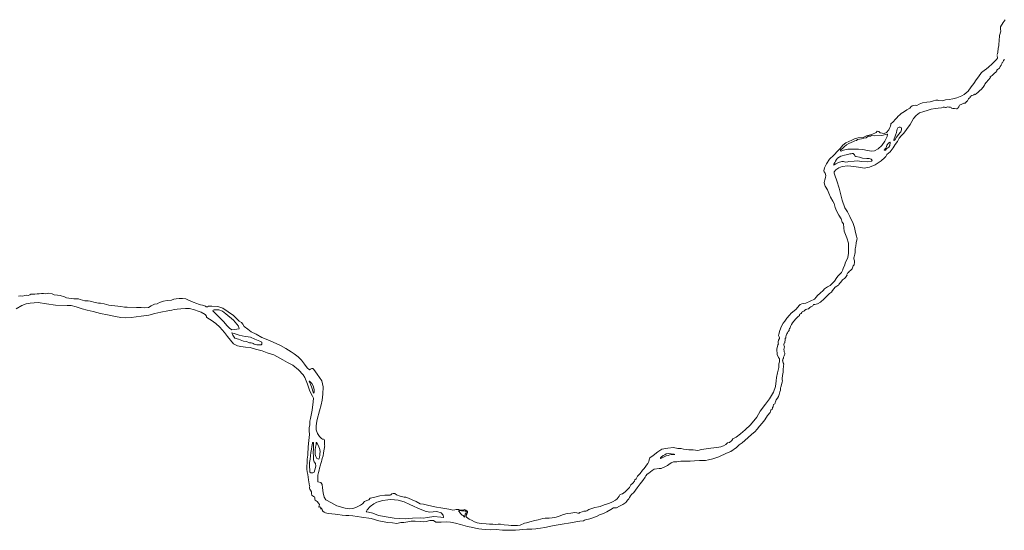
# Model space of a CAD drawing. Header units: metres. Extents: x 347609 to 404409, y 8547781 to 8605413.
# Tile 17 of 37: x 386963 to 390665, y 8577299 to 8579218. Entities that reach past the tile are written whole.
import ezdxf

# ---------------------------------------------------------------- set-up
doc = ezdxf.new("R2010")
doc.units = ezdxf.units.M
doc.layers.get('0').update_dxf_attribs({"color": 3})
doc.layers.add('01. RIO', color=7, linetype='Continuous', lineweight=5, true_color=0x2776bb)

# ---------------------------------------------------------------- blocks, each defined once
blk = doc.blocks.new('REIORORI')
at = {"layer": '01. RIO', "color": 152, "lineweight": 15, "true_color": 0x2776bb, "flags": 128}
for points in [[(390638, 8579087.3), (390639.7, 8579094.8), (390641.6, 8579110.8), (390644.6, 8579119.4), (390644.2, 8579125.6), (390645.1, 8579137.8), (390646.4, 8579157.6), (390651.3, 8579174.8), (390650.2, 8579182.4), (390650.6, 8579190.5), (390660.4, 8579207.2), (390667.5, 8579217.5)], [(386958.3, 8578178.6), (386966.4, 8578179.6), (386975.3, 8578179), (386981.7, 8578180.9), (386987.5, 8578182.1), (386994.8, 8578181.9), (387001.4, 8578183.3), (387005.7, 8578185.7), (387009.9, 8578186.3), (387020.3, 8578186.5), (387028.9, 8578187.8), (387036.4, 8578188.1), (387045.3, 8578188.5), (387052.4, 8578188.3), (387062.1, 8578187.7), (387071.6, 8578189.5), (387085.5, 8578187.1), (387093, 8578184), (387105.9, 8578182.1), (387115, 8578180.8), (387131.5, 8578176.1), (387139.8, 8578172.6), (387156.3, 8578170.1), (387166.6, 8578169), (387175.1, 8578168.8), (387184.7, 8578168.2), (387191.1, 8578166.8), (387199.9, 8578164.1), (387208.8, 8578161.8), (387216.8, 8578161.4), (387221.3, 8578161.4), (387228.4, 8578159.8), (387246.6, 8578154.7), (387259.1, 8578152.6), (387267.2, 8578152.2), (387281.4, 8578149.7), (387298, 8578144.9), (387321.6, 8578142), (387343.8, 8578140), (387357.6, 8578137.6), (387367.1, 8578137.4), (387402.7, 8578135.6), (387419.4, 8578135.9), (387434.4, 8578134.7), (387448, 8578136.5), (387458.2, 8578142), (387465.1, 8578146.5), (387470, 8578149.3), (387479.8, 8578149.9), (387489.2, 8578154.7), (387504.3, 8578159.5), (387517.5, 8578162.6), (387534.5, 8578163.4), (387542.6, 8578167.1), (387551.8, 8578168.4), (387562.9, 8578169.6), (387575.8, 8578169.6), (387587.4, 8578168.7), (387598.3, 8578163.7), (387615, 8578156.8), (387628.7, 8578151.7), (387635.4, 8578148.4), (387642.6, 8578146.1), (387650, 8578144.6), (387661.5, 8578141), (387664.4, 8578138.4), (387669.6, 8578138.2), (387673.6, 8578140.8), (387685.1, 8578141.1), (387708.7, 8578139.8), (387727.3, 8578133.3), (387746.8, 8578120), (387766.5, 8578106.6), (387789, 8578085.3), (387797.8, 8578079.7), (387802.4, 8578073.9), (387807.5, 8578064.2), (387821.3, 8578054.9), (387833.3, 8578044.5), (387851.8, 8578035.6), (387873.6, 8578024.1), (387895.9, 8578015.2), (387916.3, 8578006), (387943.2, 8577992.9), (387963.9, 8577982.1), (387983.5, 8577970.1), (387995.1, 8577961.9), (388010, 8577950.3), (388022.1, 8577938), (388034.1, 8577923.2), (388044.5, 8577909.7), (388052.4, 8577902.1), (388057.1, 8577904.4), (388061.2, 8577906.8), (388065.4, 8577907), (388068.5, 8577903.8), (388081.4, 8577886.3), (388099.3, 8577860.8), (388104, 8577837.8), (388103, 8577810.8), (388101, 8577788.2), (388096.5, 8577770.5), (388090.8, 8577747.6), (388081.5, 8577715.4), (388078.7, 8577702.2), (388077.9, 8577690.2), (388078.4, 8577677), (388083.4, 8577663.3), (388089.9, 8577651.2), (388098, 8577644.1), (388101.6, 8577641.1), (388104.9, 8577641.2), (388107.4, 8577640), (388108.7, 8577637.6), (388109.6, 8577631.5), (388109, 8577623.5), (388109.4, 8577618.4), (388109.9, 8577616.2), (388109.6, 8577612.6), (388108.9, 8577610.3), (388107.1, 8577597.5), (388105.4, 8577588.5), (388103.9, 8577579.5), (388100.9, 8577568.3), (388099.7, 8577562.3), (388098.2, 8577557.8), (388095.6, 8577550.7), (388093.8, 8577545.3), (388090.8, 8577532.8), (388088.8, 8577525.5), (388086.2, 8577516.1), (388085.1, 8577510.7), (388084.1, 8577506.4), (388084, 8577500), (388083.6, 8577490.8), (388084.5, 8577480.9), (388095.5, 8577479.1), (388100.7, 8577471.2), (388101.9, 8577458.4), (388104.2, 8577440), (388108.3, 8577423.9), (388114.7, 8577413.4), (388134.9, 8577402.6), (388155.9, 8577391), (388187.4, 8577382.5), (388205, 8577379.3), (388215.9, 8577381), (388226.5, 8577385.2), (388244.8, 8577393.6), (388251.8, 8577398.5), (388259.1, 8577407), (388267.9, 8577411), (388275.8, 8577413.7), (388281.2, 8577419.8), (388293.9, 8577422.7), (388317.7, 8577428.9), (388335.8, 8577430.8), (388347.7, 8577430.6), (388355.4, 8577430.8), (388358.9, 8577432.4), (388362.9, 8577436.3), (388367.9, 8577437.4), (388373.7, 8577437.2), (388379.9, 8577432.6), (388393.9, 8577427.6), (388408.7, 8577423.2), (388415.3, 8577423.4), (388424.7, 8577420.3), (388438.4, 8577413.6), (388453.8, 8577407.3), (388468.4, 8577398.4), (388481.3, 8577396.7), (388496.8, 8577393), (388512.2, 8577389.6), (388530.3, 8577386.6), (388546.3, 8577384.1), (388568.8, 8577379.5), (388583.6, 8577377.1), (388590.2, 8577375.3), (388598.8, 8577375.5), (388604.5, 8577376.9), (388614, 8577376.8), (388619.1, 8577375.3), (388627.4, 8577374.6), (388633.1, 8577375.5), (388635.6, 8577376.7), (388640.3, 8577375.3), (388643.8, 8577372.7), (388646.2, 8577369.6), (388646.1, 8577365.3), (388643.8, 8577359.7), (388642.2, 8577355.5), (388642.1, 8577352), (388642.6, 8577348.6), (388647.4, 8577344.1), (388653.6, 8577341.5), (388664.8, 8577336.3), (388672.5, 8577331.5), (388683, 8577327.2), (388697.8, 8577324.5), (388716.7, 8577323.1), (388729.9, 8577322.5), (388742.3, 8577321.6), (388752.8, 8577320.9), (388761.7, 8577322.5), (388770.5, 8577322.4), (388784.5, 8577319.4), (388800.3, 8577318.2), (388810.5, 8577317.6), (388825.9, 8577316.7), (388835, 8577317), (388844.5, 8577319), (388861.1, 8577325.6), (388868.1, 8577326.9), (388881.1, 8577330.8), (388899.4, 8577335.9), (388912.3, 8577338.8), (388929.7, 8577343.4), (388938.5, 8577344.4), (388953.3, 8577345.1), (388965.4, 8577345.6), (388975.3, 8577347.4), (388988.4, 8577351.5), (389003.7, 8577357.6), (389016, 8577360.9), (389023, 8577361.9), (389035.5, 8577363.5), (389049.6, 8577365.5), (389057.7, 8577365.2), (389061, 8577363.8), (389065.9, 8577363.8), (389069.3, 8577366.1), (389077.4, 8577368.6), (389084.3, 8577371.4), (389089.2, 8577371.3), (389092, 8577371), (389095.7, 8577372.1), (389102.9, 8577377.6), (389109.7, 8577379.7), (389125, 8577384.4), (389138.8, 8577387.3), (389146, 8577388.7), (389154.1, 8577391.9), (389164.4, 8577395.9), (389177.5, 8577400.4), (389192.3, 8577406.5), (389202.9, 8577411.8), (389209, 8577417.5), (389217.1, 8577426.9), (389219.9, 8577432.2), (389224.4, 8577434.7), (389229, 8577436.4), (389239, 8577443.2), (389249.4, 8577453.9), (389255.3, 8577459.7), (389260.7, 8577469.3), (389267.7, 8577475.7), (389274.2, 8577483.6), (389276.2, 8577488.9), (389280.5, 8577492.6), (389285.9, 8577502.2), (389295.5, 8577512.5), (389304.2, 8577524.5), (389311.2, 8577531.3), (389316.7, 8577539.6), (389320, 8577544.2), (389324.9, 8577550.5), (389328.7, 8577557.2), (389329.7, 8577563.5), (389331.9, 8577571.5), (389344.2, 8577580.4), (389361.7, 8577593.3), (389376.8, 8577603.9), (389399.7, 8577608), (389420.6, 8577609.9), (389437.2, 8577606.5), (389450.2, 8577606.5), (389459, 8577604.3), (389479.3, 8577601.3), (389495.6, 8577601.1), (389512.7, 8577598.7), (389526.8, 8577603.3), (389543.6, 8577604.8), (389562, 8577607.6), (389583.5, 8577610.4), (389598.6, 8577612.5), (389609.1, 8577616.8), (389617.6, 8577621.1), (389624.5, 8577627.4), (389632, 8577629.1), (389640.5, 8577635.9), (389644.4, 8577642.5), (389656.7, 8577649.3), (389672.7, 8577662.1), (389689.9, 8577676.4), (389709.9, 8577695.4), (389734.2, 8577724.5), (389746.9, 8577746.4), (389766.9, 8577773), (389781.9, 8577793.6), (389789.9, 8577805.3), (389797.4, 8577818.1), (389804.6, 8577839.9), (389807.6, 8577860.9), (389807.9, 8577873.5), (389811.8, 8577890.8), (389814.8, 8577900.6), (389817.2, 8577910.5), (389817, 8577918), (389817.2, 8577924.8), (389819.6, 8577932.6), (389819.4, 8577943.3), (389815.3, 8577948), (389810.8, 8577959.6), (389809.5, 8577979.6), (389813.6, 8577996.2), (389815.7, 8578000.1), (389814.8, 8578002.4), (389814.4, 8578007.6), (389815.5, 8578013.8), (389818.9, 8578019.4), (389819.6, 8578022.4), (389817.8, 8578026.3), (389815.7, 8578030.5), (389817, 8578035.5), (389820.6, 8578049.3), (389827.5, 8578066.3), (389832.8, 8578077.7), (389839.9, 8578085.2), (389846.6, 8578096.3), (389856.7, 8578107.1), (389863.9, 8578114.9), (389881.1, 8578128.5), (389894.2, 8578145), (389897.2, 8578147.6), (389903, 8578150.1), (389918.4, 8578153.1), (389935.3, 8578159.7), (389951, 8578167.5), (389957.2, 8578174.8), (389961.9, 8578181.8), (389972.8, 8578190.4), (389983.2, 8578199.6), (389988.5, 8578205.9), (390000.5, 8578214.2), (390009.5, 8578219.3), (390017.4, 8578226.2), (390026, 8578235.7), (390035.2, 8578249.5), (390039.5, 8578255.6), (390046.6, 8578261.6), (390052.2, 8578267.1), (390057.9, 8578277.9), (390059.2, 8578284.5), (390063.3, 8578293.3), (390067.6, 8578307), (390072.8, 8578315.8), (390076.4, 8578324.6), (390078.3, 8578340.7), (390078.7, 8578349.7), (390078.7, 8578377.3), (390072.5, 8578398.1), (390062.4, 8578422.7), (390061.3, 8578435.6), (390059.9, 8578450), (390055.4, 8578456.4), (390051.3, 8578469.3), (390042.5, 8578483.6), (390034.3, 8578499.9), (390029, 8578512.1), (390024.5, 8578527), (390020, 8578535.5), (390011.2, 8578550.9), (390005, 8578565.7), (389999.4, 8578578.6), (389991.7, 8578591.9), (389989.6, 8578594.2), (389987.2, 8578605.9), (389990, 8578616.2), (389993, 8578624.2), (389993.8, 8578631.7), (389991.5, 8578640.5), (389987.8, 8578646.1), (389986.7, 8578649.9), (389988.9, 8578660.9), (389996.4, 8578676), (390007.3, 8578693.4), (390023.2, 8578709.1), (390039.1, 8578724.3), (390047.9, 8578733.1), (390057.1, 8578745.7), (390069.3, 8578754.8), (390091.6, 8578764.8), (390101.4, 8578770.1), (390115.2, 8578773.4), (390133.4, 8578775.5), (390146.9, 8578781.5), (390166.6, 8578786.7), (390183.1, 8578794.3), (390187.2, 8578798.2), (390192.8, 8578798), (390198.3, 8578792.4), (390213.5, 8578790.3), (390222.3, 8578793.1), (390230.3, 8578803.3), (390234.5, 8578812.3), (390236.9, 8578817.9), (390237.5, 8578823.9), (390238, 8578825.9), (390240.7, 8578828.7), (390244, 8578831.2), (390248.9, 8578836.2), (390252.5, 8578840.7), (390260.3, 8578849.4), (390265.4, 8578855.7), (390271.6, 8578860.4), (390276.3, 8578865.3), (390289.8, 8578872.8), (390298, 8578879.2), (390309.6, 8578884.8), (390311.7, 8578888), (390313, 8578890.2), (390318.1, 8578893.6), (390323.3, 8578895.3), (390329.5, 8578896.4), (390335.5, 8578895.7), (390344.3, 8578900.5), (390356.5, 8578904.8), (390373, 8578907.8), (390385.4, 8578909.2), (390398.1, 8578912.3), (390407.5, 8578915.3), (390415.1, 8578915), (390417, 8578914.4), (390431.6, 8578912.8), (390443.5, 8578916.8), (390457, 8578917.3), (390471.2, 8578919.7), (390486.7, 8578923.8), (390504.5, 8578931.4), (390513.4, 8578936.9), (390528.1, 8578949.4), (390540.6, 8578965), (390549.6, 8578977.8), (390558.7, 8578991.5), (390567.1, 8579003.2), (390579.4, 8579019.2), (390588.9, 8579026.4), (390598, 8579032.9), (390605.1, 8579039), (390618.6, 8579051.8), (390635.7, 8579067.9), (390639.5, 8579073.3), (390638.1, 8579083.2)], [(386950.1, 8578131.8), (386971.1, 8578143.6), (386987.2, 8578149.9), (387003.1, 8578152.3), (387032.3, 8578155.4), (387064.7, 8578150.3), (387098.4, 8578145.3), (387141.6, 8578144), (387156.8, 8578143.4), (387176.2, 8578139.2), (387198.5, 8578131.4), (387217.3, 8578125.7), (387239.1, 8578121.6), (387266.6, 8578113.9), (387293.2, 8578108.3), (387323.6, 8578102.5), (387343.8, 8578099.2), (387359.3, 8578097), (387382, 8578098.2), (387420.5, 8578103.1), (387449, 8578107.3), (387470.8, 8578113.1), (387494.1, 8578118.4), (387520.7, 8578124), (387535.4, 8578126.4), (387543.5, 8578129.2), (387555.6, 8578130.3), (387568.9, 8578131.7), (387586.7, 8578132.7), (387602.1, 8578132.2), (387620.9, 8578127.6), (387634.6, 8578122.6), (387645.7, 8578118.6), (387660.3, 8578110.1), (387665.5, 8578103.4), (387665.2, 8578099.3), (387670.7, 8578095.8), (387683.6, 8578088.8), (387701, 8578075.5), (387715.5, 8578061.7), (387733.5, 8578042.9), (387744.6, 8578027.8), (387756.4, 8578013.7), (387767.4, 8577999.1), (387782.1, 8577992.3), (387794.1, 8577989.7), (387812.8, 8577987.5), (387829.2, 8577985.4), (387850.3, 8577980.2), (387874.9, 8577973.2), (387893.9, 8577965.7), (387918.1, 8577958.6), (387952.2, 8577939.8), (387970.2, 8577930.1), (387990.1, 8577919.6), (388011.4, 8577902.1), (388028.8, 8577883.2), (388035.7, 8577873.1), (388045.5, 8577847.7), (388054.4, 8577821.6), (388063.6, 8577803.4), (388068.2, 8577795), (388067, 8577781.9), (388062.8, 8577750.5), (388057.1, 8577718.7), (388054.3, 8577708.6), (388053.5, 8577694.3), (388051.7, 8577685.9), (388051.9, 8577672.8), (388052.7, 8577658.5), (388050.5, 8577636.2), (388048.2, 8577612.7), (388047.9, 8577601.8), (388047, 8577595), (388046, 8577583.1), (388044.9, 8577573), (388044.1, 8577567.8), (388043.5, 8577558.4), (388043.5, 8577549.6), (388043.3, 8577542.6), (388042.6, 8577537.2), (388043.3, 8577528.6), (388044, 8577519), (388046.2, 8577508.6), (388048.6, 8577488.3), (388053.3, 8577466.7), (388054.4, 8577463.7), (388053.1, 8577460.3), (388052.7, 8577458.4), (388053, 8577456.4), (388054.6, 8577453.3), (388056.7, 8577449.9), (388060.8, 8577444.2), (388060.7, 8577435.8), (388062.1, 8577431.2), (388067.3, 8577425.6), (388068.2, 8577426.1), (388071.4, 8577424.6), (388072.8, 8577421.6), (388073.2, 8577418.1), (388072.9, 8577415.3), (388074.2, 8577412.1), (388081.6, 8577407.1), (388086.8, 8577400.8), (388090.5, 8577396.1), (388089.5, 8577390.5), (388087.8, 8577387.2), (388088.5, 8577386.2), (388089.7, 8577386.4), (388092, 8577387.7), (388093.8, 8577386.6), (388094.8, 8577384.8), (388095.5, 8577382), (388094.7, 8577380.2), (388095.1, 8577379.9), (388096.7, 8577380.7), (388097.6, 8577381), (388099, 8577379.9), (388100.8, 8577376.5), (388101.6, 8577374.6), (388101.3, 8577372.7), (388102.9, 8577371.1), (388108.2, 8577367.4), (388112.7, 8577364.7), (388123.3, 8577362.4), (388137.3, 8577360.9), (388148.9, 8577359.7), (388159.6, 8577358.7), (388175.2, 8577355.9), (388188.9, 8577354.8), (388200.7, 8577354.8), (388216.1, 8577353.5), (388247.7, 8577348.5), (388285.2, 8577343.6), (388312.9, 8577334.2), (388346.2, 8577328.3), (388364.7, 8577326.6), (388380.9, 8577325.1), (388396.3, 8577327.8), (388407.5, 8577328.1), (388423, 8577330.7), (388434.4, 8577333.9), (388449.9, 8577333.5), (388469, 8577332.4), (388480.7, 8577331.4), (388491.6, 8577332.6), (388505.2, 8577335.3), (388519.5, 8577335.9), (388527.7, 8577330.1), (388548.2, 8577329.2), (388567.9, 8577330.3), (388583, 8577329.6), (388601, 8577325.7), (388621, 8577320.9), (388646.5, 8577313.5), (388666.2, 8577309), (388677.1, 8577306.7), (388689.5, 8577304.2), (388701.1, 8577303.2), (388714.9, 8577302), (388733.3, 8577301.1), (388754.3, 8577301.7), (388778.4, 8577300), (388792.9, 8577299.5), (388810.4, 8577299.1), (388826.6, 8577300), (388842.6, 8577301.4), (388854.6, 8577302), (388869.9, 8577302.8), (388888.5, 8577303.6), (388903.8, 8577304.4), (388910.7, 8577305.5), (388921.7, 8577306.9), (388937.6, 8577310.1), (388966.4, 8577316), (388987.9, 8577319.6), (389002.8, 8577322.2), (389033.9, 8577327.1), (389054.4, 8577330.5), (389069.4, 8577333.1), (389082.6, 8577335), (389086.4, 8577336.8), (389090.7, 8577338.8), (389106.2, 8577342.6), (389131.9, 8577350.9), (389142.6, 8577357.1), (389158.4, 8577362.7), (389169.9, 8577368.5), (389185.8, 8577376.8), (389196.1, 8577383), (389207.3, 8577384), (389218.2, 8577389.4), (389230.2, 8577396.4), (389237.6, 8577401.4), (389241.8, 8577403.6), (389245.5, 8577408.9), (389248.1, 8577412.6), (389252.6, 8577416.7), (389256.2, 8577421.9), (389258.9, 8577428.2), (389263.6, 8577433.4), (389271.6, 8577441.7), (389284.3, 8577458.8), (389296.1, 8577473.9), (389306.3, 8577486.1), (389314.9, 8577498.5), (389317.5, 8577503.7), (389321.5, 8577509.4), (389328.4, 8577513.9), (389341.5, 8577524.3), (389348.9, 8577528.4), (389366.6, 8577530.7), (389375.3, 8577531.1), (389388.9, 8577538.1), (389398.2, 8577542.3), (389403.7, 8577546.3), (389412.7, 8577552.2), (389421, 8577556), (389433.2, 8577556.4), (389439.6, 8577557.7), (389449.2, 8577558.6), (389462.3, 8577559.2), (389469.6, 8577559.2), (389483.1, 8577559.4), (389500.3, 8577560.4), (389518.6, 8577560.8), (389528.7, 8577560.8), (389540.8, 8577561.4), (389552.1, 8577563.6), (389568.4, 8577567.9), (389579.8, 8577571), (389591, 8577574.5), (389620.9, 8577588.9), (389636.3, 8577595.5), (389658.2, 8577610.2), (389668.5, 8577620.3), (389679.8, 8577627.2), (389700.2, 8577646.3), (389715.9, 8577660.3), (389726.3, 8577669.3), (389735.4, 8577679.3), (389744.4, 8577690.5), (389754.7, 8577701.9), (389763.8, 8577713.6), (389773.9, 8577729.8), (389784.6, 8577741.7), (389786.2, 8577746.3), (389787.4, 8577749.9), (389788, 8577751.3), (389789.4, 8577752.2), (389791.7, 8577752.9), (389792.4, 8577754.2), (389793.2, 8577757.6), (389793.7, 8577760.8), (389795.1, 8577762.9), (389796, 8577766.9), (389796.9, 8577768.7), (389797.3, 8577772), (389799.8, 8577773.4), (389802, 8577774.5), (389802.9, 8577776.4), (389803.7, 8577779.2), (389804.1, 8577782), (389805.3, 8577785.9), (389806.9, 8577788.9), (389812, 8577795.1), (389815.3, 8577801.4), (389818.7, 8577809.9), (389819.8, 8577814.6), (389821.2, 8577819.7), (389823, 8577825.2), (389823.2, 8577827.7), (389823.3, 8577831.6), (389823.9, 8577834.1), (389824.5, 8577837.1), (389826, 8577841.1), (389826.8, 8577847.3), (389830.1, 8577855.2), (389830.6, 8577860.7), (389830.1, 8577864.7), (389829.2, 8577868), (389829.7, 8577870.2), (389829.8, 8577873.6), (389830.4, 8577876.5), (389830.4, 8577878.8), (389830.5, 8577881.8), (389831.5, 8577885.2), (389832.5, 8577888.4), (389832.9, 8577892.1), (389832.9, 8577897.6), (389832.8, 8577901.8), (389832.8, 8577905.7), (389833.8, 8577907.1), (389834.6, 8577912.5), (389834.8, 8577916.5), (389835.1, 8577918.3), (389835.4, 8577921.2), (389834.7, 8577922.8), (389835.2, 8577924.2), (389834.3, 8577926.5), (389833.9, 8577928.8), (389832.3, 8577932.2), (389831.5, 8577934.7), (389831.1, 8577936.7), (389831.3, 8577937.6), (389832, 8577938.8), (389832, 8577940.9), (389833.2, 8577944.6), (389834.2, 8577946.4), (389835.1, 8577949.4), (389836.4, 8577951.9), (389837.5, 8577954), (389838.7, 8577957.8), (389839.7, 8577960.9), (389839.1, 8577965), (389837.6, 8577969.5), (389837, 8577972.5), (389837, 8577974.6), (389836.4, 8577977.1), (389835.6, 8577978.7), (389837.2, 8577983.6), (389837.9, 8577988.5), (389836.8, 8577992.1), (389835.5, 8577994.5), (389835.9, 8577997.1), (389837.3, 8578001.6), (389839.1, 8578003.3), (389839.6, 8578006.2), (389840.1, 8578008.3), (389840.3, 8578011.9), (389840.3, 8578014.6), (389841.3, 8578019.3), (389843.2, 8578022.7), (389843.9, 8578026.3), (389845, 8578031.1), (389847.6, 8578037.2), (389850, 8578041.6), (389851.9, 8578045.7), (389854, 8578048), (389855.3, 8578049.8), (389855.8, 8578053.9), (389857.4, 8578057.7), (389859.4, 8578060.1), (389861, 8578064.8), (389864.8, 8578072.2), (389868.9, 8578078.3), (389873, 8578085), (389880.6, 8578093.2), (389886.2, 8578098.8), (389890.8, 8578103.5), (389894.5, 8578105.2), (389895.3, 8578107), (389895.3, 8578108.9), (389895.5, 8578110.3), (389897.4, 8578112.5), (389901.2, 8578114.2), (389903.7, 8578117.1), (389904.2, 8578119.4), (389909.5, 8578122.5), (389912.2, 8578122.9), (389914.1, 8578124.5), (389918, 8578128.1), (389921.7, 8578130.1), (389928.1, 8578131.2), (389930.3, 8578133), (389932.4, 8578134.8), (389933.7, 8578136.2), (389937, 8578138.6), (389944.2, 8578142.3), (389946.2, 8578144.6), (389947.4, 8578147.5), (389952.4, 8578147.3), (389957.3, 8578148.3), (389962.9, 8578149.7), (389973.4, 8578156.1), (389987.3, 8578168.8), (389998, 8578178.7), (390003.4, 8578184.5), (390007.1, 8578188.2), (390014.5, 8578194.4), (390018.6, 8578199.7), (390024.2, 8578206.9), (390029.1, 8578212.5), (390035.5, 8578216.6), (390039.4, 8578218.4), (390041.3, 8578219.7), (390042.7, 8578222.3), (390044.6, 8578225.8), (390049.7, 8578231.2), (390055.9, 8578240.5), (390063.7, 8578245.6), (390067.2, 8578248.5), (390073.2, 8578256.5), (390073.8, 8578258.2), (390072.6, 8578260), (390074.6, 8578264.8), (390078.3, 8578267.6), (390081, 8578271.9), (390087.2, 8578277.1), (390090.2, 8578278.9), (390092.1, 8578281.2), (390096.9, 8578293), (390100.4, 8578296.9), (390101.6, 8578306.8), (390102, 8578311.5), (390100.2, 8578315.6), (390098.7, 8578318.7), (390098.9, 8578322.4), (390100.4, 8578326.3), (390102.2, 8578336.6), (390104.1, 8578342.6), (390103.5, 8578346.5), (390104.5, 8578356.4), (390105.9, 8578366.9), (390107.8, 8578379.4), (390109.8, 8578390.5), (390111.3, 8578394.4), (390109.4, 8578403.7), (390105.3, 8578418.6), (390101.6, 8578436.3), (390096.9, 8578451.7), (390083.7, 8578478.7), (390074.9, 8578495.9), (390065, 8578510.2), (390055.5, 8578540), (390043.4, 8578584), (390035, 8578612), (390026.9, 8578633.8), (390024.5, 8578640.4), (390025.3, 8578646.4), (390030.8, 8578653.8), (390042.4, 8578661.4), (390054.7, 8578665.7), (390075.9, 8578668.4), (390098.5, 8578666.1), (390125.5, 8578662.6), (390138.3, 8578659.6), (390158, 8578663.7), (390179.2, 8578672.5), (390201.2, 8578687.3), (390214.6, 8578699.1), (390219.3, 8578704), (390223.5, 8578711), (390235.6, 8578720.9), (390246.9, 8578736.5), (390254.9, 8578748.1), (390263, 8578759.6), (390269.7, 8578771.9), (390276.5, 8578781.4), (390287, 8578791.8), (390297.4, 8578804.7), (390310.3, 8578824.4), (390323.1, 8578846), (390333.4, 8578857.5), (390345.9, 8578867), (390362.4, 8578872.7), (390374.1, 8578876.5), (390389.1, 8578881.6), (390406.2, 8578883.9), (390416.3, 8578884.9), (390428.9, 8578886.6), (390434.4, 8578889.1), (390440.1, 8578889.4), (390443.8, 8578887.8), (390446.3, 8578888), (390448.8, 8578889.4), (390450.6, 8578890.1), (390456, 8578888.9), (390462.3, 8578889.2), (390464.6, 8578887.6), (390466.1, 8578884.7), (390470.5, 8578883.4), (390474.1, 8578884.1), (390477.8, 8578883.4), (390484.6, 8578882.2), (390487.4, 8578882.9), (390490, 8578884.4), (390490.9, 8578887.2), (390493.3, 8578890.7), (390494.4, 8578894.2), (390496.3, 8578896.3), (390498.3, 8578897.9), (390502.5, 8578898.9), (390504.8, 8578900.6), (390509.3, 8578903), (390512.2, 8578903.7), (390516.1, 8578903.8), (390517.3, 8578904.4), (390520, 8578906.2), (390522.7, 8578909.8), (390525.1, 8578911.4), (390526.8, 8578912.5), (390528, 8578915.1), (390530.4, 8578919.6), (390533.1, 8578922.3), (390535.9, 8578925.2), (390536.7, 8578928.5), (390539.3, 8578930.7), (390542.8, 8578933.2), (390546.9, 8578933.8), (390549.7, 8578935.3), (390551.3, 8578937.1), (390552.9, 8578937.7), (390555.1, 8578936.9), (390559.4, 8578939.2), (390561, 8578941.5), (390564, 8578942.3), (390567.1, 8578946), (390570, 8578949.5), (390573, 8578952), (390577.8, 8578955), (390584.8, 8578963.6), (390589.5, 8578972.1), (390591.1, 8578975.4), (390596.2, 8578981.1), (390605.2, 8578991.5), (390612, 8578999.4), (390612.6, 8579000.5), (390611.5, 8579002.7), (390618.5, 8579008.3), (390627.4, 8579016.2), (390632.2, 8579020.1), (390635.9, 8579025.4), (390636.7, 8579028.3), (390639, 8579030.6), (390642.8, 8579032.9), (390646.4, 8579035.5), (390647.3, 8579038.5), (390648.6, 8579042.1), (390652.6, 8579046.9), (390654.9, 8579051.8), (390656.7, 8579056.3), (390659.4, 8579057.8), (390660.7, 8579060.6), (390660.3, 8579062.3), (390661.6, 8579064.7), (390663.6, 8579067.3), (390664.5, 8579068.7)]]:
    blk.add_lwpolyline(points, dxfattribs=at)
for points in [[(390055.7, 8578732.6), (390049, 8578728.9), (390048.3, 8578725.8), (390051.7, 8578724.1), (390060.5, 8578727.9), (390075.9, 8578731), (390091.9, 8578731.4), (390116.8, 8578730.6), (390132.2, 8578729.7), (390150.3, 8578726.6), (390164.9, 8578723.5), (390176.1, 8578724.9), (390190.6, 8578732.6), (390204.8, 8578745.2), (390216, 8578761.2), (390224.4, 8578778.3), (390225.4, 8578787.2), (390222.8, 8578787.8), (390203.7, 8578782.9), (390176, 8578781), (390165.3, 8578782.4), (390162, 8578780.5), (390153.2, 8578780.5), (390145.3, 8578773.7), (390137, 8578772), (390127.2, 8578770.3), (390112.9, 8578766.9), (390108.4, 8578763.1), (390102.3, 8578762.3), (390097.4, 8578759.7), (390088.7, 8578756.4), (390080.2, 8578751.9), (390070.8, 8578747.1), (390062.7, 8578739.6), (390058, 8578734.6)], [(390250.9, 8578763.2), (390254.4, 8578767.5), (390259.3, 8578775.7), (390268, 8578787.6), (390272.6, 8578793.1), (390275.8, 8578796.8), (390278.2, 8578803.4), (390278.1, 8578808.6), (390276.8, 8578812), (390273.3, 8578813.3), (390269, 8578813.3), (390264.8, 8578810.7), (390261.9, 8578806.2), (390260.3, 8578800.7), (390258.8, 8578793.4), (390256, 8578783.3), (390253.6, 8578776.3), (390250.9, 8578770.1), (390249.8, 8578766.8), (390249.8, 8578765.2), (390250, 8578764), (390250.3, 8578763.5)], [(390213.2, 8578727.3), (390218, 8578727.8), (390219.8, 8578728.4), (390220.3, 8578731.5), (390222.5, 8578733.5), (390230.1, 8578739.2), (390234.3, 8578745.5), (390235.7, 8578756.1), (390234, 8578756.9), (390228.7, 8578753.2), (390223.6, 8578746), (390221.4, 8578739.9), (390219.5, 8578735.3), (390215.6, 8578730.8), (390214, 8578729), (390213.3, 8578728.1)], [(390024.8, 8578671.5), (390023.2, 8578672.5), (390023.8, 8578675.3), (390027.2, 8578680.5), (390030.2, 8578686.5), (390034.3, 8578692.3), (390037.9, 8578696.8), (390043.7, 8578700.8), (390049.8, 8578704.6), (390054.5, 8578706.6), (390063.8, 8578709.1), (390069.9, 8578709.7), (390076.6, 8578711.6), (390084.3, 8578713.3), (390088.6, 8578714.1), (390092.2, 8578714.8), (390096.2, 8578714.2), (390101.1, 8578710.2), (390102.4, 8578706.6), (390107, 8578703.7), (390120.8, 8578701.3), (390131.9, 8578697.3), (390147.5, 8578696), (390156.1, 8578696.2), (390164, 8578693.6), (390166.5, 8578691.5), (390167.3, 8578688.8), (390165.7, 8578685.6), (390151.7, 8578683.7), (390127.6, 8578685.2), (390112.4, 8578686.7), (390100.3, 8578685.8), (390080.3, 8578684.5), (390076.2, 8578683), (390067.1, 8578682.6), (390060.1, 8578684.6), (390054.1, 8578684.4), (390041.8, 8578681.2), (390031.2, 8578676.6), (390027.5, 8578673.7), (390025.4, 8578671.8)], [(387692.2, 8578120.9), (387698.8, 8578115), (387712, 8578101.6), (387729.6, 8578083.1), (387743.8, 8578067.9), (387752.1, 8578058.6), (387761.4, 8578052.5), (387771.1, 8578053.8), (387788.5, 8578056.2), (387786.5, 8578065.5), (387766.7, 8578088.9), (387738.9, 8578112.1), (387725.5, 8578122.5), (387711.4, 8578127.2), (387694.9, 8578127.6), (387690.6, 8578125.7), (387689.8, 8578123.6), (387690.5, 8578122.1)], [(387760.6, 8578040.6), (387770.2, 8578037.9), (387788.4, 8578031.9), (387811.3, 8578026.9), (387821.7, 8578026), (387830.5, 8578024.3), (387847.8, 8578017.3), (387866.1, 8578009.6), (387871, 8578007.3), (387873, 8578005.9), (387873.8, 8578004), (387873.9, 8578001.4), (387873.3, 8577998.3), (387870.8, 8577996.4), (387863.8, 8577996.1), (387854.6, 8577996.4), (387845.2, 8577998.9), (387841.3, 8578001.4), (387838.2, 8578002.5), (387833.4, 8578003.4), (387827.6, 8578004), (387815.8, 8578008.1), (387804.8, 8578010.1), (387786.1, 8578017.7), (387771.8, 8578021.6), (387764.7, 8578032.5), (387761.9, 8578038.1)], [(388051.6, 8577858.3), (388056.3, 8577847.6), (388061, 8577834.8), (388066.3, 8577818), (388068.7, 8577814.2), (388069.9, 8577817.8), (388069.8, 8577828), (388066.5, 8577841.7), (388061.9, 8577850.3), (388055.5, 8577856.7), (388053.5, 8577858.9), (388052.3, 8577859)], [(388063.7, 8577627), (388061.9, 8577613.9), (388060.9, 8577603.9), (388058.4, 8577591.6), (388057.1, 8577579.3), (388055.3, 8577566.2), (388053.1, 8577553.4), (388052.8, 8577539.4), (388053.7, 8577525.2), (388054.3, 8577517.6), (388057.5, 8577515.2), (388065.7, 8577514.4), (388070.8, 8577517.7), (388073, 8577526.8), (388076, 8577540.4), (388075.8, 8577549.8), (388070.8, 8577556), (388067.3, 8577564), (388067.2, 8577577.1), (388066.6, 8577589.6), (388067.4, 8577606.4), (388068.4, 8577616.5), (388068, 8577623.4), (388067.2, 8577627.8), (388066.1, 8577629), (388064.7, 8577629.2), (388064, 8577628.8)], [(388078.2, 8577628.8), (388077.9, 8577621.3), (388075.6, 8577611.6), (388073.5, 8577601.9), (388073.5, 8577584.5), (388076.3, 8577575.9), (388080.8, 8577569.1), (388088, 8577565.8), (388088.5, 8577568.5), (388090.8, 8577573.5), (388091.9, 8577581.6), (388091.6, 8577587.4), (388093.4, 8577593.7), (388092.2, 8577603.2), (388086.8, 8577616.9), (388081.9, 8577624.6), (388079.6, 8577628.5)], [(389372.8, 8577570.8), (389375.2, 8577574.3), (389382, 8577579.6), (389388.9, 8577583.2), (389394.1, 8577586.4), (389401.1, 8577587.1), (389412.4, 8577586.9), (389423.3, 8577585), (389425.7, 8577583.8), (389423, 8577583.7), (389415, 8577584), (389407.6, 8577582.5), (389400.8, 8577580.7), (389394.1, 8577578.6), (389386.2, 8577574.8), (389377.9, 8577571.4), (389373.3, 8577568.6), (389372.8, 8577569.9)], [(388266, 8577369), (388269.4, 8577375.5), (388280.9, 8577388.4), (388294.2, 8577398.1), (388306.1, 8577405.1), (388328.8, 8577410.5), (388346.7, 8577414.1), (388358.9, 8577414.8), (388372.4, 8577414.1), (388386.5, 8577412.4), (388408.5, 8577406), (388429.8, 8577396.4), (388443.1, 8577389.8), (388459.8, 8577382.8), (388487.4, 8577371.1), (388503.8, 8577367.1), (388517.6, 8577368.6), (388531.5, 8577369.5), (388547.4, 8577364.9), (388554.9, 8577355.9), (388556.7, 8577348.9), (388554.7, 8577347.2), (388546.9, 8577348.4), (388520.6, 8577350.9), (388496.1, 8577346.7), (388480.3, 8577344.8), (388470.2, 8577345.5), (388440, 8577344.8), (388412.3, 8577342.4), (388392.9, 8577343.6), (388371.4, 8577345.1), (388348.3, 8577347.9), (388312.7, 8577355), (388291.1, 8577363), (388274.9, 8577366.8), (388268, 8577368.2), (388266.6, 8577368.2)], [(388613.5, 8577371.9), (388614.9, 8577369.2), (388620.4, 8577362.2), (388623.3, 8577359.2), (388626.8, 8577355.9), (388630.2, 8577354.3), (388634.2, 8577350.1), (388636.2, 8577348.3), (388636.7, 8577350.1), (388637.3, 8577355.2), (388638.2, 8577360.2), (388642, 8577363.9), (388642.3, 8577368.1), (388639.6, 8577371.9), (388636.4, 8577372.8), (388632.5, 8577372.1), (388628.1, 8577371.9), (388623.7, 8577372.4), (388621.3, 8577373.6), (388617.2, 8577374), (388614.8, 8577373.3), (388613.7, 8577372.6), (388613.6, 8577372.3)]]:
    blk.add_lwpolyline(points, close=True, dxfattribs=at)

msp = doc.modelspace()

# ---------------------------------------------------------------- block references
msp.add_blockref('REIORORI', (0, 0))

doc.saveas('drawing.dxf')
